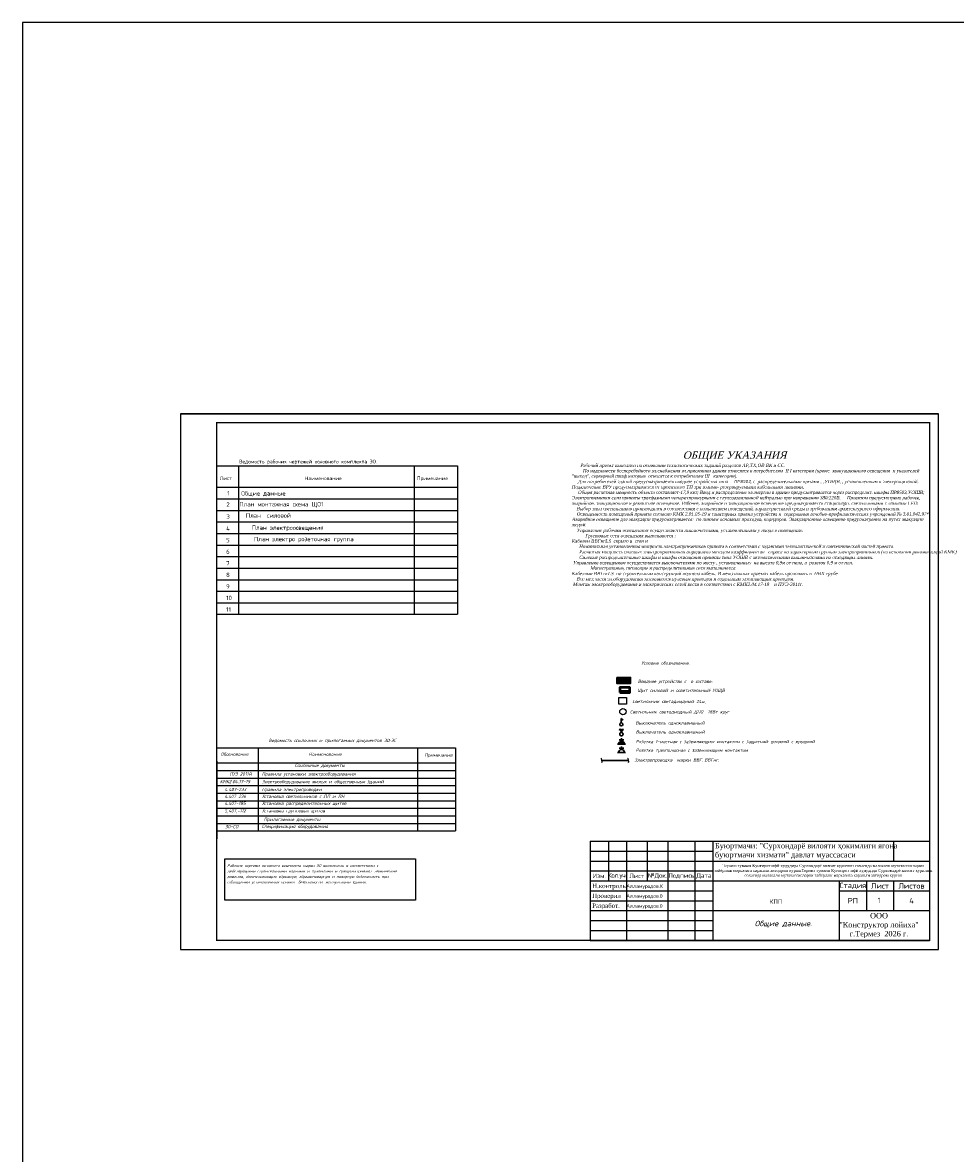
# Model space of a CAD drawing. Header units: millimetres. Extents: x -228268 to 1513407, y -439898 to -137408.
# Tile 11 of 128: x -228268 to -176578, y -215005 to -152318. Entities that reach past the tile are written whole.
import ezdxf
from ezdxf.enums import TextEntityAlignment as Align

# ---------------------------------------------------------------- set-up
doc = ezdxf.new("R2010")
doc.units = ezdxf.units.MM
doc.linetypes.add('ACAD_ISO04W100', pattern=[30, 24, -3, 0, -3])
for name, color, linetype, lineweight in [('.', 7, 'Continuous', 15), ('2_Вспомогательная', 252, 'Continuous', 18), ('ОСИ', 144, 'ACAD_ISO04W100', 9), ('Текст-АСО', 7, 'Continuous', 20), ('Щит  Рас', 20, 'Continuous', 50)]:
    doc.layers.add(name, color=color, linetype=linetype, lineweight=lineweight)
for name, color, linetype in [('Text', 154, 'Continuous'), ('Штамп опасные', 7, 'Continuous'), ('штамп ёзув', 7, 'Continuous')]:
    doc.layers.add(name, color=color, linetype=linetype)
doc.styles.add('--Стиль ЭОМ', font='isocpeui.ttf')
doc.styles.add('ISOPEUR', font='isocpeui.ttf')
doc.styles.get("Standard").update_dxf_attribs({"font": 'isocpeur.ttf'})
doc.styles.add('Times', font='isocpeui.ttf', dxfattribs={"height": 3.5})
doc.styles.add('V@ler@Live', font='isocpeur.ttf')
doc.styles.add('ViTEXT', font='isocpeur.ttf')
doc.styles.add('Архитектурный', font='isocpeui.ttf')
doc.styles.add('ГОСТ 250', font='isocpeur.ttf', dxfattribs={"height": 250})
doc.styles.add('оформление', font='isocpeui.ttf', dxfattribs={"height": 3.5})
doc.styles.add('Текст_1', font='txt.shx')

# ---------------------------------------------------------------- blocks, each defined once
blk = doc.blocks.new('rtyrutiit67io7to7yo8p')
at = {"layer": 'Щит  Рас', "lineweight": 50}
h = blk.add_hatch(dxfattribs=at)
h.set_pattern_fill('ANGLE', color=256)
h.set_pattern_definition([(0, (-594208.845, -194801.472), (0, 6.985), [5.08, -1.905]), (90, (-594208.845, -194801.472), (-6.985, 4e-16), [5.08, -1.905])])
h.paths.add_polyline_path([(-1846993, -919617), (-1846993, -919117), (-1847118, -919117), (-1847118, -919617)])
at = {"layer": 'Щит  Рас', "linetype": 'ByBlock', "ltscale": 50}
blk.add_lwpolyline([(-1846993, -919617), (-1846993, -919117), (-1847243, -919117), (-1847243, -919617)], close=True, dxfattribs=at)

msp = doc.modelspace()

# ---------------------------------------------------------------- hatches: boundary and pattern name
at = {"layer": '.', "ltscale": 0.095}
h = msp.add_hatch(color=3, dxfattribs=at)
h.dxf.hatch_style = 1
h.set_gradient(color2=(0, 0, 0), tint=1)
h.paths.add_polyline_path([(-195242.9, -192277.6, 0.0735156), (-195250.2, -192326.7), (-194910.5, -192326.7, 0.4704522), (-195112.2, -192159.9, 0.278432)])
at = {"ltscale": 20}
h = msp.add_hatch(color=7, dxfattribs=at)
h.dxf.hatch_style = 1
h.set_gradient(color1=(127, 31, 0), color2=(153, 38, 0), tint=1)
h.paths.add_polyline_path([(-195342.3, -188950.6), (-194575.1, -188950.6), (-194575.1, -188699.9), (-195342.3, -188699.9)])

# ---------------------------------------------------------------- linework, layer by layer
at = {"layer": '.', "lineweight": 25, "const_width": 70}
msp.add_lwpolyline([(-217509.9, -203198), (-178009.9, -203198), (-178009.9, -174498), (-217509.9, -174498)], close=True, dxfattribs=at)
at = {"ltscale": 2}
msp.add_line((-219509.9, -173998), (-177509.9, -173998), dxfattribs=at)
at = {"lineweight": 25}
for p, q in [((-217509.9, -176880.8), (-204176.8, -176880.8)), ((-216309.9, -176880.8), (-216309.9, -185120.8)), ((-206576.8, -176880.8), (-206576.8, -185120.8)), ((-204176.8, -176880.8), (-204176.8, -185120.8)), ((-217509.9, -178720.8), (-204176.8, -178720.8)), ((-217509.9, -179360.8), (-204176.8, -179360.8)), ((-217509.9, -180000.8), (-204176.8, -180000.8)), ((-217509.9, -180640.8), (-204176.8, -180640.8)), ((-217509.9, -181280.8), (-204176.8, -181280.8)), ((-217509.9, -181920.8), (-204176.8, -181920.8)), ((-217509.9, -182560.8), (-204176.8, -182560.8)), ((-217509.9, -183200.8), (-204176.8, -183200.8)), ((-217509.9, -183840.8), (-204176.8, -183840.8)), ((-217509.9, -184480.8), (-204176.8, -184480.8)), ((-217509.9, -185120.8), (-204176.8, -185120.8))]:
    msp.add_line(p, q, dxfattribs=at)
at = {"color": 0, "lineweight": 30, "transparency": 33554687}
for p, q in [((-195342.4, -188699.9), (-194575, -188699.9)), ((-195093.8, -191135.2), (-195093.8, -190904.8)), ((-195093.8, -190904.8), (-194981.9, -190982.3)), ((-195093.7, -191084.1), (-195093.7, -190904.9)), ((-195307.5, -192326.7), (-194853.3, -192326.7)), ((-195307.5, -192326.7), (-194853.3, -192326.7)), ((-195203.1, -192086.6), (-194952.1, -192086.6)), ((-195203.1, -192086.7), (-194952, -192086.7)), ((-195080.4, -192156.9), (-195080.4, -191992.2)), ((-195080.4, -192156.9), (-195080.4, -191992.2)), ((-195307.5, -192785.1), (-194853.3, -192785.1)), ((-195307.5, -192785.1), (-194853.3, -192785.1)), ((-195203.1, -192545), (-194952, -192545)), ((-195203.1, -192545), (-194952.1, -192545)), ((-195080.4, -192615.3), (-195080.4, -192450.6)), ((-195080.4, -192615.2), (-195080.4, -192450.6))]:
    msp.add_line(p, q, dxfattribs=at)
at = {"color": 7, "lineweight": 25}
for p, q in [((-217509.9, -192522.7), (-204274.6, -192522.7)), ((-215220.6, -192522.7), (-215220.6, -197132.3)), ((-206385.1, -192522.7), (-206385.1, -197132.3)), ((-204274.6, -192522.7), (-204274.6, -197132.3)), ((-217509.9, -193263.8), (-217509.9, -197454.4)), ((-217509.9, -193360.8), (-204274.6, -193360.8)), ((-217509.9, -193779.8), (-204274.6, -193779.8)), ((-217509.9, -193810.6), (-217509.9, -197570.6)), ((-217509.9, -194198.9), (-204274.6, -194198.9)), ((-217509.9, -194618), (-204274.6, -194618)), ((-217509.9, -195037), (-204274.6, -195037)), ((-217509.9, -195456.1), (-204274.6, -195456.1)), ((-217509.9, -195875.1), (-204274.6, -195875.1)), ((-217509.9, -196294.2), (-204279.6, -196294.2)), ((-217509.9, -196713.2), (-204274.6, -196713.2)), ((-217509.9, -197132.3), (-204274.6, -197132.3))]:
    msp.add_line(p, q, dxfattribs=at)
at = {"color": 1, "lineweight": 30, "transparency": 33554687}
for p, q in [((-196160.5, -193225.3), (-194678, -193225.3)), ((-196160.4, -193225.4), (-194677.9, -193225.4))]:
    msp.add_line(p, q, dxfattribs=at)
at = {"color": 1}
msp.add_lwpolyline([(-228267.8, -152317.9), (-228267.8, -439897.6), (-32920.2, -439897.6), (-32920.2, -152317.9), (-228267.8, -152317.9)], dxfattribs=at)
at = {"color": 7, "lineweight": 25, "ltscale": 2}
msp.add_lwpolyline([(-219509.9, -203698), (-177509.9, -203698), (-177509.9, -173998), (-219509.9, -173998)], close=True, dxfattribs=at)
at = {"color": 0, "lineweight": 30, "transparency": 33554687}
for points in [[(-195342.4, -188618.9), (-194575.1, -188618.9), (-194575.1, -188950.6), (-195342.4, -188950.6)], [(-195342.3, -188618.9), (-194575, -188618.9), (-194575, -188950.6), (-195342.3, -188950.6)]]:
    msp.add_lwpolyline(points, close=True, dxfattribs=at)
at = {"lineweight": 25}
msp.add_lwpolyline([(-195234.8, -189731.1), (-194811.4, -189731.1), (-194811.4, -190095.9), (-195234.8, -190095.9)], close=True, dxfattribs=at)
msp.add_lwpolyline([(-217064.7, -198677.7), (-206493, -198677.7), (-206493, -200959.7), (-217064.7, -200959.7)], close=True)
at = {"ltscale": 0.095}
msp.add_circle((-195000.2, -190518.5), 178.3, dxfattribs=at)
at = {"color": 0, "lineweight": 30, "transparency": 33554687}
for centre in [(-195093.8, -191219.7), (-195093.7, -191219.7)]:
    msp.add_circle(centre, 84.5, dxfattribs=at)
for centre, radius, start, end in [((-195080.1, -192327), 170.2, 354.929648, 180.782194), ((-195080.4, -192326.7), 169.8, 0, 180), ((-195080.4, -192785.1), 169.8, 0, 180), ((-195080.4, -192785.1), 169.8, 0, 180)]:
    msp.add_arc(centre, radius, start, end, dxfattribs=at)
at = {"lineweight": 25}
msp.add_open_spline([(-217509.9, -178080.8), (-213065.5, -178080.8), (-208621.1, -178080.8), (-204176.8, -178080.8)], degree=3, dxfattribs=at)
at = {"color": 0, "transparency": 33554687, "start_tangent": (-0.8728602, 0.4879704), "end_tangent": (-1, 0)}
for points in [[(-196192.4, -193095.5), (-196192.4, -193348.7)], [(-194709.9, -193095.5), (-194709.9, -193348.7)]]:
    msp.add_spline(points, degree=3, dxfattribs=at)
at = {"layer": 'ОСИ', "color": 0, "lineweight": 30, "ltscale": 500, "transparency": 33554687}
for p, q in [((-195149.2, -191475.6), (-195193.8, -191561.8)), ((-195149.1, -191475.7), (-195193.7, -191561.9)), ((-195088.7, -191670.7), (-195149.2, -191475.6)), ((-195088.6, -191670.7), (-195149.1, -191475.7)), ((-195088.7, -191670.7), (-195028.2, -191475.6)), ((-195088.6, -191670.7), (-195028.1, -191475.7)), ((-195028.2, -191475.6), (-194981.5, -191561.8)), ((-195028.1, -191475.7), (-194981.5, -191561.9))]:
    msp.add_line(p, q, dxfattribs=at)
for centre in [(-195088.6, -191763.1), (-195088.7, -191763)]:
    msp.add_circle(centre, 92.3, dxfattribs=at)
at = {"layer": 'Штамп опасные'}
for p, q in [((-196809.9, -197698), (-178009.9, -197698)), ((-196809.9, -197698), (-196809.9, -203198)), ((-195809.9, -197698), (-195809.9, -199898)), ((-194809.9, -197698), (-194809.9, -203198)), ((-193659.9, -197698), (-193659.9, -199898)), ((-192509.9, -197698), (-192509.9, -203198)), ((-191009.9, -197698), (-191009.9, -203198)), ((-190009.9, -197698), (-190009.9, -203198)), ((-180009.9, -197698), (-180009.9, -198798)), ((-178009.9, -197698), (-178009.9, -203198)), ((-196809.9, -198248), (-190009.9, -198248)), ((-196809.9, -198798), (-178009.9, -198798)), ((-196809.9, -199348), (-190009.9, -199348)), ((-196809.9, -199898), (-183009.9, -199898)), ((-183009.9, -199898), (-183009.9, -200448)), ((-181509.9, -199898), (-181509.9, -201548)), ((-180009.9, -199898), (-180009.9, -201548)), ((-196809.9, -200448), (-190009.9, -200448)), ((-183009.9, -200448), (-178009.9, -200448)), ((-196809.9, -200998), (-190009.9, -200998)), ((-196809.9, -201548), (-178009.9, -201548)), ((-183009.9, -201548), (-183009.9, -203198)), ((-196809.9, -202098), (-190009.9, -202098)), ((-196809.9, -202648), (-190009.9, -202648)), ((-196809.9, -203198), (-178009.9, -203198))]:
    msp.add_line(p, q, dxfattribs=at)
at = {"layer": 'Штамп опасные', "lineweight": 25}
for p, q in [((-183009.9, -199898), (-178009.9, -199898)), ((-183009.9, -200448), (-183009.9, -201548))]:
    msp.add_line(p, q, dxfattribs=at)

# ---------------------------------------------------------------- block references
at = {"layer": 'Щит  Рас', "color": 0, "lineweight": 50, "xscale": 1.1232, "yscale": 1.1232, "zscale": 1.1232, "rotation": 270}
msp.add_blockref('rtyrutiit67io7to7yo8p', (837734.5, -2264003.9), dxfattribs=at)

# ---------------------------------------------------------------- texts
at = {"color": 0, "style": 'ГОСТ 250'}
for s, p in [('Ведомость рабочих чертежей основного комплекта ЭО.', (-216271, -176751.8)), ('Лист', (-217342.4, -177680.8)), ('Наименование', (-212629.9, -177680.8)), ('Примечание', (-206416.8, -177680.8))]:
    msp.add_text(s, height=200, dxfattribs=at).set_placement(p)
at = {"lineweight": 25, "style": 'Текст_1'}
for s, p in [('1', (-216939.2, -178531)), ('2', (-216980.3, -179156.8)), ('3', (-216973.3, -179818.2)), ('4', (-216989.1, -180490)), ('5', (-216989.1, -181130)), ('6', (-216989.1, -181770)), ('7', (-216989.1, -182410)), ('8', (-216989.1, -183050)), ('9', (-216989.1, -183690)), ('10', (-216989.1, -184330)), ('11', (-216989.1, -184970))]:
    msp.add_text(s, height=240, dxfattribs=at).set_placement(p)
at = {"lineweight": 25, "insert": (-197846.8, -176087.1), "char_height": 408.24, "width": 18125.736, "attachment_point": 1}
msp.add_mtext('{\\fTimes New Roman|b0|i0|c238|p18;\\H1.333x;\\C0;                              \\fTimes New Roman|b0|i0|c204|p18;\\H0.7502x;\\Q15;ОБЩИЕ УКАЗАНИЯ\\H1.666x;\\P\\H0.26465x;\\Q11;       Рабочий проект выполнен на основании технологических заданий разделов АР,ТХ,ОВ ВК и СС.     \\P         По надежности бесперебойного эл.снабжения эл.приемники здания относятся к потребителям  I\\H0.99999x;I \\H1.00001x;I категории (кроме  эвакуационного освещения  и указателей "выход", серверный шкаф которые  относятся к потребителям I\\H0.99999x;II   категории).\\P     Для потребителей зданий предусматривается вводное устройство типа \\fISOCPEUR|b0|i1|c204|p34;\\H2.26804x;\\Q0;\\C256; \\H0.44092x;ПР8503\\fTimes New Roman|b0|i0|c204|p18;\\H0.99998x;\\Q11;\\C0;, с  распределительнами щитами , \\H0.99999x;,УОЩВ, , установленным в электрощитовой. Подключение ВРУ предусматривается от проектного ТП три взаимо- резервируемыми кабельными линиями.       \\P     Общая расчетная мощность объекта составляет-17,9 квт; Ввод и распределение эл.энергии в здание предусматривается через распределит. шкафы \\H0.99999x;ПР8503,УОШВ;   Электропиемники сети приняты трехфазными четырехпроводными с глухозаземленной нейтралью при напряжении 380/220В.     Проектом предусмотрено рабочее, аварийное, эвакуационное и ремонтное освещение. Рабочее, аварийное и эвакуационное освещение предуматривается стационарн. светильниками с лампами LED.        \\P    Выбор типа светильников производился в соответствии с назначением помещений, характеристикой среды и требованиям архитектурного оформления.         \\P    Освещенность помещений принята согласно КМК 2.01.05-19 и санитарных правил устройства и  содержания лечебно-профилактических учреждений № 3.01.042.97*. Аварийное освещение для эвакуации предусматривается:  по линиям основных проходов, коридоров. Эвакуационное освещение предусматренно на путях эвакуации людей. \\P    Управление рабочим освещением осуществляется выключателями, установленными у входа в помещение. \\P           Групповые сети освещения выполняются :\\PКабелем ВВГнгLS  скрыто в  стен и          \\P      Номинальная установленная мощность электроприемников принята в соответствии с заданиями технологической и сантехнической частей проекта.            \\P      Расчетная мощность силовых электроприемников определена методом коэффициентов   спроса по характерным группам электроприемников (на основании рекомендаций КМК)           \\P      Силовые распределительные шкафы и шкафы освещения приняты типа УОШВ с автоматическими выключателями на отходящих линиях.\\P Управление освещением осуществляется выключателями по месту , установленных  на высоте 0,9м от пола, а  розеток 0,9 м от пол.  \\P               Магистральные, питающие и распределительные сети выполняются:\\PКабелями ВВГнгLS  по строительным конструкций подпола кабель. В межэтажных проемах кабель проложить в  ПВХ трубе \\P    Все мет.части эл.оборудования заземляются нулевым проводом и отдельным заземляющим проводом. \\P Монтаж электрооборудования и электрических сетей вести в соответствии с КМК2.04.17-19    и ПУЭ-2011г.\\P\\fGeorgia|b1|i0|c204|p18;\\H1.7277x;\\Q15;\\C158;\\P\\P\\P\\P\\P     \\fTimes New Roman|b0|i0|c204|p18;\\Q0;    }', dxfattribs=at)
at = {"color": 0, "char_height": 240, "width": 14265.152, "attachment_point": 5, "style": 'ГОСТ 250'}
for s, insert in [('{\\C256;Общие данные}', (-214926, -178447.8)), ('План монтажная схема ЩО1', (-213928.7, -179051.6)), ('План электроосвещения ', (-213582.6, -180350.4)), ('План электро розеточная группа ', (-212685.7, -180981.3))]:
    msp.add_mtext(s, dxfattribs=dict(at, insert=insert))
at = {"color": 0, "insert": (-214640.3, -179641.4), "char_height": 240, "attachment_point": 5, "style": 'ГОСТ 250'}
msp.add_mtext_dynamic_manual_height_columns('\\pxqc;{\\fISOCPEUR|b0|i0|c204|p34;План  силовой}', width=6738.666, gutter_width=10, heights=[171.5], dxfattribs=at)
at = {"lineweight": 25, "char_height": 180, "width": 17179.865, "attachment_point": 1}
for s, insert, style in [('\\pt0;Условие обозначение.', (-193974.4, -187734.4), 'оформление'), ('Щит силовой и осветительный УОЩВ', (-194197.2, -189247.8), 'оформление'), ('{\\C196;\\c8128584; }Светильник светадиодный 24w,', (-194607, -189862), 'оформление'), ('{\\C0;Светильник светодиодный ДПО  18Вт круг }', (-194607, -190435.6), 'ISOPEUR'), ('Выключатель одноклавишный', (-194300.1, -191051), 'оформление'), ('Выключатель одноклавишный', (-194284.1, -191549.5), 'оформление'), ('Розетка 1-местная с заземляющим контактом с защитной шторкой с крышкой', (-194290.9, -192084.4), 'оформление'), ('Розетка трехполюсная с заземляющим контактом', (-194290.9, -192561.1), 'оформление'), ('Электропроводка  марки ВВГ{\\fTimes New Roman|b0|i0|c238|p18;. }ВВГнг{\\fTimes New Roman|b0|i0|c238|p18;.}', (-194362.9, -193106.4), 'оформление')]:
    msp.add_mtext(s, dxfattribs=dict(at, insert=insert, style=style))
at = {"color": 7, "lineweight": 25, "char_height": 180, "attachment_point": 1, "style": 'Times'}
for s, insert, width in [('Ведомость ссылочных и прилогаемых документов ЭО{\\fArial|b0|i0|c238|p34;-}ЭС', (-214631.7, -192022.8), 6769.512), ('Обоснование', (-217288.6, -192784.7), 5388.654), ('Наименование', (-212419.5, -192784.7), 5388.654), ('Примечание', (-206002.3, -192833), 5388.654), ('Ссылочные документы', (-213186.4, -193408.5), 5388.654), ('КМК2.04.17-19', (-217336.5, -194304.4), 5388.654), ('ПУЭ 2011й', (-216796.9, -193878.6), 5388.654), ('Электрооборудование жилых и общественных зданий', (-215009.5, -194304.4), 6329.822), ('Правила установки электрооборудования', (-215009.5, -193878.6), 5388.654), ('  4{\\fArial|b0|i0|c238|p34;.}407-233', (-217336.5, -194741.1), 5388.654), ('Правила электропроводки', (-215009.5, -194741.1), 5388.654), ('  4.407-236', (-217336.5, -195120.9), 5388.654), ('{\\fISOCPEUR|b0|i1|c238|p34;  4.407-}185', (-217336.5, -195505.9), 5388.654), ('Установка светильников с ЛЛ и ЛН.', (-215009.5, -195120.9), 5388.654), ('Установка распределительных щитов', (-215009.5, -195505.9), 5388.654), ('{\\fISOCPEUR|b0|i1|c238|p34;  }5,407,-112', (-217336.5, -195924.9), 5388.654), ('Установка групповых щитов', (-215009.5, -195924.9), 5388.654), ('{\\fArial|b0|i0|c238|p34;  }ЭО-СО', (-217191.6, -196799.9), 5388.654), ('   Прилогаемые документы', (-215286.9, -196401.9), 5388.654), ('{\\fArial|b0|i0|c238|p34;  }Спецификация оборудования', (-215157.5, -196790.3), 5388.654)]:
    msp.add_mtext(s, dxfattribs=dict(at, insert=insert, width=width))
at = {"color": 0, "ltscale": 10, "insert": (-216927, -198977.6), "char_height": 150, "width": 8742.273, "attachment_point": 1, "line_spacing_factor": 1.216871, "style": '--Стиль ЭОМ'}
msp.add_mtext('Рабочие чертежи основного комплекта марки ЭО выполнены в соответствии с действующими строительными нормами и правилами и предусматривают технические решения, обеспечивающие взрывную, взрывопожарную и пожарную безопасность при соблюдении установленных правил  безопасности эксплуатации здания.', dxfattribs=at)
at = {"layer": '2_Вспомогательная', "color": 0, "insert": (-194175.5, -188863.2), "char_height": 180, "width": 11818.286, "attachment_point": 4, "style": 'Архитектурный'}
msp.add_mtext('Вводное устройство с  в составе:', dxfattribs=at)
at = {"layer": 'Text', "color": 0, "lineweight": 20, "ltscale": 30, "insert": (-186518.9, -201042.3), "char_height": 250, "width": 7000, "attachment_point": 5, "style": 'V@ler@Live'}
msp.add_mtext('{\\C7;КПП}', dxfattribs=at)
at = {"layer": 'Текст-АСО', "color": 7, "linetype": 'Continuous', "insert": (-186117.5, -202301.5), "char_height": 300, "width": 7000, "attachment_point": 5, "style": '--Стиль ЭОМ'}
msp.add_mtext('Общие данные.', dxfattribs=at)
at = {"layer": 'Штамп опасные', "lineweight": 25, "style": 'ViTEXT'}
for s, insert, char_height, width, attachment_point in [('{\\fTimes New Roman|b0|i0|c204|p18;\\C0;Буюртмачи: "Сурхондарё вилояти ҳокимлиги ягона буюртмачи хизмати" давлат муассасаси}', (-189901.2, -198248), 300, 10000, 4), ('{\\fTimes New Roman|b0|i0|c204|p18;\\C0;Термиз тумани Кунгирот мфй худудида Сурхондарё вилоят курилиш сохасида малакали мутахассисларни тайёрлаш марказига карашли автодром куришТермиз тумани Кунгирот мфй худудида Сурхондарё вилоят курилиш сохасида малакали мутахассисларни тайёрлаш марказига карашли автодром куриш}', (-183901.2, -199348), 160, 12000, 5), ('Изм.', (-196309.9, -199623), 250, 1000, 5), ('{\\T0.95;Кол.уч.}', (-195309.9, -199623), 250, 1000, 5), ('Лист', (-194234.9, -199623), 250, 1150, 5), ('№Док.\\P', (-193084.9, -199623), 250, 1150, 5), ('Подпись', (-191759.9, -199623), 250, 1500, 5), ('Дата', (-190509.9, -199623), 250, 1000, 5), ('{\\fTimes New Roman|b0|i0|c204|p18;\\C0;Н.контроль}', (-196709.9, -200214.8), 250, 1800, 4), ('Алламуродов.К', (-194809.9, -200214.8), 200, 2000, 4), ('Стадия', (-182259.9, -200173), 300, 1500, 5), ('Лист', (-180759.9, -200173), 300, 1500, 5), ('Листов', (-179009.9, -200173), 300, 2000, 5), ('{\\fTimes New Roman|b0|i0|c204|p18;\\C0;Проверил\\Ftxt|c204; }', (-196709.9, -200764.8), 250, 1800, 4), ('{\\fTimes New Roman|b0|i0|c204|p18;\\C0;Разработ.}', (-196709.9, -201314.8), 250, 1800, 4), ('Алламуродов.0', (-194809.9, -200764.8), 200, 2000, 4), ('Алламуродов.0', (-194809.9, -201314.8), 200, 2000, 4), ('РП', (-182259.9, -200998), 300, 1500, 5), ('4', (-179009.9, -200998), 300, 2000, 5), ('{\\fTimes New Roman|b0|i0|c204|p18;\\C0;ООО \\P"Конструктор лойиха"\\Pг.Термез  2026 г.\\Ftxt|c204;  }', (-180809.9, -202373), 300, 5000, 5)]:
    msp.add_mtext(s, dxfattribs=dict(at, insert=insert, char_height=char_height, width=width, attachment_point=attachment_point))
at = {"layer": 'штамп ёзув', "style": 'V@ler@Live'}
msp.add_text('1', height=300, dxfattribs=at).set_placement((-180802.1, -200982.6), align=Align.MIDDLE_CENTER)

doc.saveas('drawing.dxf')
